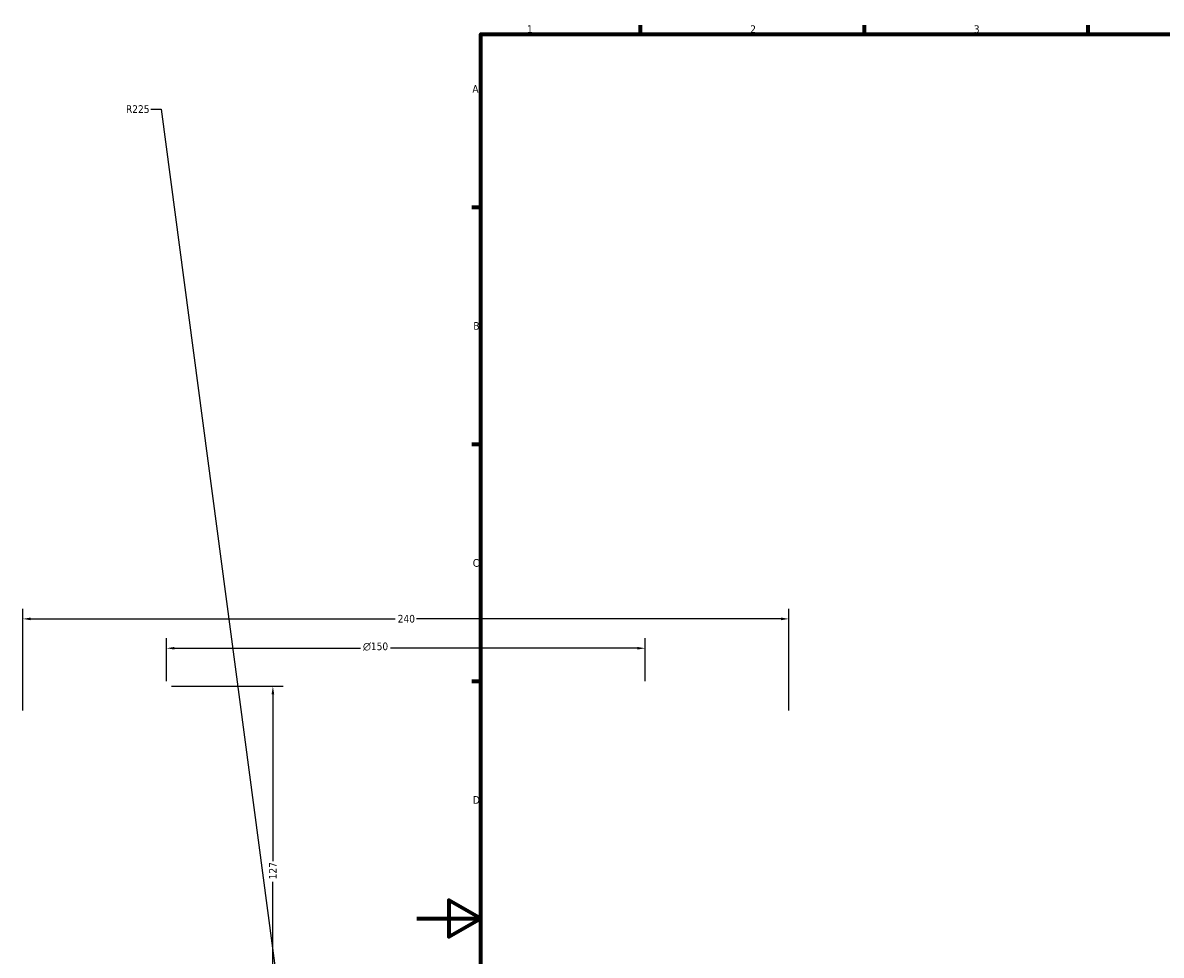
# Model space of a CAD drawing. Header units: millimetres. Extents: x -604 to 1140, y -275 to 940.
# Tile 3 of 10: x -123 to 233, y 285 to 578. Entities that reach past the tile are written whole.
import ezdxf

# ---------------------------------------------------------------- set-up
doc = ezdxf.new("R2010")
doc.units = ezdxf.units.MM
doc.layers.add('Border (ANSI)', color=7, linetype='Continuous', lineweight=70)
doc.layers.add('Dimension (ANSI)', color=7, linetype='Continuous', lineweight=25)
doc.styles.add('Note Text (ANSI)', font='tahoma.ttf')
doc.dimstyles.new('Default - mm (ANSI)', dxfattribs={"dimtxt": 2.4, "dimasz": 2.5, "dimexe": 3.175, "dimexo": 1.6002, "dimgap": 0.8, "dimtad": 0, "dimtoh": 1, "dimdec": 0, "dimrnd": 1e-08, "dimzin": 4, "dimdsep": 46, "dimtxsty": 'Note Text (ANSI)', "dimcen": 0.09, "dimdle": 10, "dimclrd": 256, "dimclre": 256, "dimclrt": 5, "dimadec": 1, "dimazin": 1, "dimtfac": 1.27, "dimtofl": 0, "dimtmove": 0, "dimatfit": 3, "dimfxl": 1, "dimtolj": 1, "dimtzin": 4, "dimlwd": -1, "dimlwe": -1, "dimarcsym": 0})

# ---------------------------------------------------------------- blocks, each defined once
blk = doc.blocks.new('Borders Default Border')
at = {"layer": 'Border (ANSI)'}
for p, q in [((70.08, 574), (70.08, 576.8)), ((140.17, 574), (140.17, 576.8)), ((210.25, 574), (210.25, 576.8)), ((20, 519.75), (17.2, 519.75)), ((20, 445.5), (17.2, 445.5)), ((20, 371.25), (17.2, 371.25))]:
    blk.add_line(p, q, dxfattribs=at)
at = {"layer": 'Border (ANSI)', "flags": 128}
for points in [[(20, 20), (20, 574), (821, 574), (821, 20), (20, 20)], [(0, 297), (20, 297), (10, 302.77), (10, 291.23), (20, 297)]]:
    blk.add_lwpolyline(points, dxfattribs=at)
at = {"layer": 'Border (ANSI)', "color": 5, "true_color": 0x0000ff, "char_height": 2.4, "attachment_point": 7, "style": 'Note Text (ANSI)'}
for s, insert in [('1', (34.5, 574.4)), ('2', (104.4, 574.4)), ('3', (174.46, 574.35)), ('A', (17.38, 555.68)), ('B', (17.67, 481.43)), ('C', (17.51, 407.13)), ('D', (17.52, 332.93))]:
    blk.add_mtext(s, dxfattribs=dict(at, insert=insert))
blk = doc.blocks.new('*D10')
at = {"layer": 'Defpoints', "color": 0, "transparency": 16777216}
for p in [(116.54, 390.85), (-123.46, 360.53), (116.54, 360.53)]:
    blk.add_point(p, dxfattribs=at)
at = {"layer": 'Dimension (ANSI)', "transparency": 16777216}
for p, q in [((-123.46, 362.14), (-123.46, 394.02)), ((116.54, 362.14), (116.54, 394.02)), ((-120.96, 390.85), (-6.81, 390.85)), ((114.04, 390.85), (-0.11, 390.85))]:
    blk.add_line(p, q, dxfattribs=at)
for points in [[(-120.96, 391.26), (-120.96, 390.43), (-123.46, 390.85)], [(114.04, 391.26), (114.04, 390.43), (116.54, 390.85)]]:
    blk.add_solid(points, dxfattribs=at)
at = {"layer": 'Dimension (ANSI)', "color": 5, "transparency": 16777216, "insert": (-6.01, 392.1), "char_height": 2.4, "attachment_point": 1, "style": 'Note Text (ANSI)'}
blk.add_mtext('\\A1;240', dxfattribs=at)
blk = doc.blocks.new('*D11')
at = {"layer": 'Defpoints', "color": 0, "transparency": 16777216}
for p in [(71.54, 381.65), (-78.46, 369.73), (71.54, 369.73)]:
    blk.add_point(p, dxfattribs=at)
at = {"layer": 'Dimension (ANSI)', "transparency": 16777216}
for p, q in [((-78.46, 371.34), (-78.46, 384.82)), ((-75.96, 381.65), (-17.69, 381.65)), ((69.04, 381.65), (-8.23, 381.65)), ((71.54, 371.34), (71.54, 384.82))]:
    blk.add_line(p, q, dxfattribs=at)
for points in [[(-75.96, 382.06), (-75.96, 381.23), (-78.46, 381.65)], [(69.04, 382.06), (69.04, 381.23), (71.54, 381.65)]]:
    blk.add_solid(points, dxfattribs=at)
at = {"layer": 'Dimension (ANSI)', "color": 5, "transparency": 16777216, "insert": (-16.89, 383.45), "char_height": 2.4, "attachment_point": 1, "style": 'Note Text (ANSI)'}
blk.add_mtext('\\A1;{\\fAIGDT|b0|i0;\\H2.4000;\\ln}\\fTahoma|b0|i0;\\H2.4000;150', dxfattribs=at)
blk = doc.blocks.new('*D12')
at = {"layer": 'Defpoints', "color": 0, "transparency": 16777216}
for p in [(-78.46, 369.73), (-45.11, 242.98), (0.54, 242.98)]:
    blk.add_point(p, dxfattribs=at)
at = {"layer": 'Dimension (ANSI)', "transparency": 16777216}
for p, q in [((-76.86, 369.73), (-41.93, 369.73)), ((-45.11, 367.23), (-45.11, 314.97)), ((-45.11, 245.48), (-45.11, 308.45)), ((-1.06, 242.98), (-48.28, 242.98))]:
    blk.add_line(p, q, dxfattribs=at)
for points in [[(-45.53, 367.23), (-44.69, 367.23), (-45.11, 369.73)], [(-45.53, 245.48), (-44.69, 245.48), (-45.11, 242.98)]]:
    blk.add_solid(points, dxfattribs=at)
at = {"layer": 'Dimension (ANSI)', "color": 5, "transparency": 16777216, "insert": (-46.33, 309.25), "char_height": 2.4, "attachment_point": 1, "rotation": 90, "style": 'Note Text (ANSI)'}
blk.add_mtext('\\A1;127', dxfattribs=at)
blk = doc.blocks.new('*D13')
at = {"layer": 'Defpoints', "color": 0, "transparency": 16777216}
for p in [(-37.05, 226.16), (-7.46, 3.12)]:
    blk.add_point(p, dxfattribs=at)
at = {"layer": 'Dimension (ANSI)', "transparency": 16777216}
for p, q in [((-83.29, 550.5), (-80.08, 550.5)), ((-80.08, 550.5), (-37.38, 228.64))]:
    blk.add_line(p, q, dxfattribs=at)
blk.add_solid([(-36.96, 228.69), (-37.79, 228.58), (-37.05, 226.16)], dxfattribs=at)
at = {"layer": 'Dimension (ANSI)', "color": 5, "transparency": 16777216, "insert": (-91.13, 551.75), "char_height": 2.4, "attachment_point": 1, "style": 'Note Text (ANSI)'}
blk.add_mtext('\\A1;R225', dxfattribs=at)

msp = doc.modelspace()

# ---------------------------------------------------------------- block references
msp.add_blockref('Borders Default Border', (0, 0))

# ---------------------------------------------------------------- dimensions: what is measured, and where the dimension line sits
at = {"layer": 'Dimension (ANSI)'}
dim = msp.add_radius_dim(center=(-7.46, 3.12), mpoint=(-37.05, 226.16), dimstyle='Default - mm (ANSI)', override={"dimgap": 0.8, "dimtih": 1, "dimdec": 0, "dimlfac": 1, "dimcen": 0, "dimtol": 0, "dimlim": 0, "dimtp": 0, "dimtm": 0, "dimtdec": 2}, dxfattribs=at)
dim.commit()
dim.dimension.update_dxf_attribs({"geometry": '*D13', "text_midpoint": (-87.61, 550.5), "dimtype": 164})
for base, p1, p2, angle, picture, middle in [((116.54, 390.85), (-123.46, 360.53), (116.54, 360.53), 180, '*D10', (-3.46, 390.85)), ((-45.11, 242.98), (-78.46, 369.73), (0.54, 242.98), 90, '*D12', (-45.11, 311.71))]:
    dim = msp.add_linear_dim(base=base, p1=p1, p2=p2, angle=angle, dimstyle='Default - mm (ANSI)', override={"dimgap": 0.8, "dimtoh": 0, "dimdec": 0, "dimtol": 0, "dimlim": 0, "dimtp": 0, "dimtm": 0, "dimtdec": 2, "dimatfit": 1}, dxfattribs=at)
    dim.commit()
    dim.dimension.update_dxf_attribs({"geometry": picture, "text_midpoint": middle, "dimtype": 160})
dim = msp.add_linear_dim(base=(71.54, 381.65), p1=(-78.46, 369.73), p2=(71.54, 369.73), angle=180, text='{\\fAIGDT|b0|i0;\\H2.4000;\\ln}\\fTahoma|b0|i0;\\H2.4000;<>', dimstyle='Default - mm (ANSI)', override={"dimgap": 0.8, "dimtoh": 0, "dimdec": 0, "dimtol": 0, "dimlim": 0, "dimtp": 0, "dimtm": 0, "dimtdec": 2, "dimatfit": 1}, dxfattribs=at)
dim.commit()
dim.dimension.update_dxf_attribs({"geometry": '*D11', "text_midpoint": (-12.96, 381.65), "dimtype": 160})

doc.saveas('drawing.dxf')
